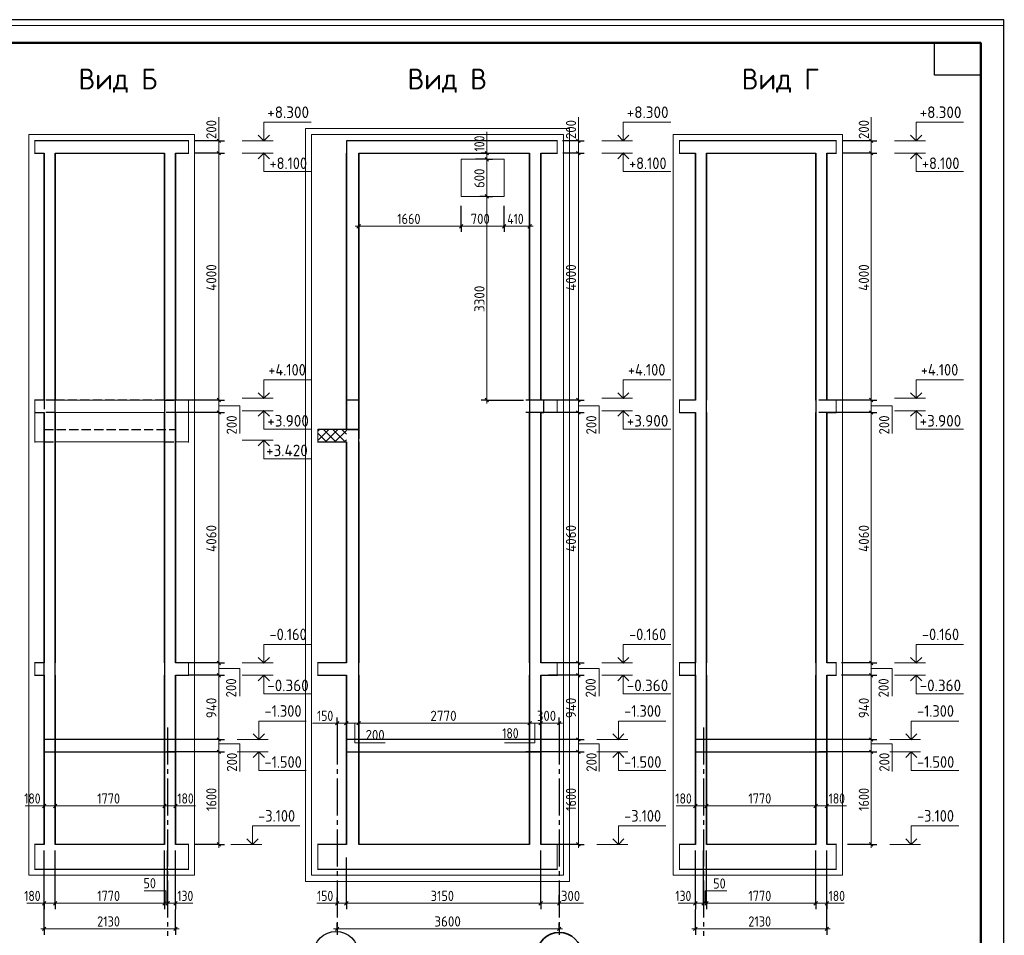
# Model space of a CAD drawing. Header units: millimetres. Extents: x -5 to 21005, y -5 to 14850.
# Tile 9 of 9: x 10365 to 21005, y 4960 to 14850. Entities that reach past the tile are written whole.
import ezdxf

# ---------------------------------------------------------------- set-up
doc = ezdxf.new("R2010")
doc.units = ezdxf.units.MM
doc.linetypes.add('______2', pattern=[135, 100, -35])
doc.linetypes.add('______5', pattern=[550, 400, -50, 50, -50])
for name, color, linetype, lineweight in [('Standard', 7, 'Continuous', 25), ('Заголовок чертежа', 7, 'Continuous', 25), ('Примечания', 7, 'Continuous', 13), ('Размерная линия_ общее', 7, 'Continuous', 13)]:
    doc.layers.add(name, color=color, linetype=linetype, lineweight=lineweight)
for name, color, linetype, lineweight, true_color in [('ЖБ Перекрытие верхний уровень', 7, 'Continuous', 25, 0xe0e0ff), ('ЖБ Плита Фундамента верхний уровень', 7, 'Continuous', 25, 0x783c14), ('ЖБ Стена верхний уровень', 7, 'Continuous', 25, 0x006e00)]:
    doc.layers.add(name, color=color, linetype=linetype, lineweight=lineweight, true_color=true_color)
doc.layers.add('Оси', color=7, linetype='______5', true_color=0x656565)
doc.layers.add('Размерная выноска', color=7, linetype='Continuous')
doc.styles.add('ISOCPEUR', font='txt')

msp = doc.modelspace()

# ---------------------------------------------------------------- linework, layer by layer
at = {"layer": 'Standard', "color": 7, "linetype": 'Continuous', "lineweight": 35, "transparency": 33554687}
for p, q in [((20750, 13800), (20750, 10250)), ((20750, 13600), (20750, 10050))]:
    msp.add_line(p, q, dxfattribs=at)
at = {"layer": 'Standard', "color": 7, "linetype": 'Continuous', "lineweight": 13, "transparency": 33554687}
for p, q in [((13103, 13542), (12770, 13542)), ((16988, 13542), (16655, 13542)), ((20154, 13542), (19820, 13542)), ((13103, 13409), (12770, 13409)), ((16988, 13409), (16655, 13409)), ((20154, 13409), (19820, 13409)), ((13103, 10761), (12770, 10761)), ((16988, 10761), (16655, 10761)), ((20154, 10761), (19820, 10761)), ((13103, 10627), (12770, 10627)), ((16988, 10627), (16655, 10627)), ((20154, 10627), (19820, 10627)), ((13103, 10307), (12770, 10307)), ((13103, 7902), (12770, 7902)), ((16988, 7902), (16655, 7902)), ((20154, 7902), (19820, 7902)), ((13103, 7769), (12770, 7769)), ((16988, 7769), (16655, 7769)), ((20154, 7769), (19820, 7769)), ((13050, 7075), (12716, 7075)), ((16935, 7075), (16602, 7075)), ((20100, 7075), (19767, 7075)), ((13050, 6942), (12716, 6942)), ((16935, 6942), (16602, 6942)), ((20100, 6942), (19767, 6942)), ((12980, 5942), (12647, 5942)), ((16935, 5942), (16602, 5942)), ((20100, 5942), (19767, 5942))]:
    msp.add_line(p, q, dxfattribs=at)
at = {"layer": 'Standard', "color": 7, "linetype": 'Continuous', "lineweight": 50, "transparency": 33554687}
msp.add_line((20750, 13550), (20750, 11600), dxfattribs=at)
at = {"layer": 'Standard', "color": 7, "linetype": 'Continuous', "lineweight": 25, "transparency": 33554687}
for points in [[(0, 0), (21000, 0), (21000, 14850), (0, 14850), (0, 0)], [(20750, 14600), (20750, 14250), (20250, 14250), (20250, 14600), (20750, 14600)]]:
    msp.add_lwpolyline(points, close=True, dxfattribs=at)
at = {"layer": 'Standard', "color": 7, "linetype": 'Continuous', "lineweight": 13, "transparency": 33554687}
for points in [[(21005, 14788), (4906, 14788), (4906, -5)], [(13003, 13542), (13003, 13742), (13515, 13742)], [(16888, 13542), (16888, 13742), (17400, 13742)], [(20054, 13542), (20054, 13742), (20565, 13742)], [(13003, 13409), (13003, 13209), (13515, 13209)], [(16888, 13409), (16888, 13209), (17400, 13209)], [(20054, 13409), (20054, 13209), (20565, 13209)], [(13003, 10761), (13003, 10961), (13515, 10961)], [(16888, 10761), (16888, 10961), (17400, 10961)], [(20054, 10761), (20054, 10961), (20565, 10961)], [(13003, 10627), (13003, 10427), (13515, 10427)], [(16888, 10627), (16888, 10427), (17400, 10427)], [(20054, 10627), (20054, 10427), (20565, 10427)], [(13003, 10307), (13003, 10107), (13515, 10107)], [(13003, 7902), (13003, 8102), (13515, 8102)], [(16888, 7902), (16888, 8102), (17400, 8102)], [(20054, 7902), (20054, 8102), (20565, 8102)], [(13003, 7769), (13003, 7569), (13515, 7569)], [(16888, 7769), (16888, 7569), (17400, 7569)], [(20054, 7769), (20054, 7569), (20565, 7569)], [(12950, 7075), (12950, 7275), (13461, 7275)], [(16835, 7075), (16835, 7275), (17347, 7275)], [(20000, 7075), (20000, 7275), (20512, 7275)], [(12950, 6942), (12950, 6742), (13461, 6742)], [(16835, 6942), (16835, 6742), (17347, 6742)], [(20000, 6942), (20000, 6742), (20512, 6742)], [(12880, 5942), (12880, 6142), (13392, 6142)], [(16835, 5942), (16835, 6142), (17347, 6142)], [(20000, 5942), (20000, 6142), (20512, 6142)]]:
    msp.add_lwpolyline(points, dxfattribs=at)
at = {"layer": 'Standard', "color": 7, "linetype": 'Continuous', "lineweight": 50, "transparency": 33554687}
msp.add_lwpolyline([(1000, 14600), (20750, 14600), (20750, 250), (1000, 250), (1000, 14600)], close=True, dxfattribs=at)
at = {"layer": 'Standard', "color": 254, "linetype": 'Continuous', "lineweight": 13, "true_color": 0xc4c4ff, "transparency": 33554687}
for points in [[(13453, 5542), (16307, 5542), (16307, 13675), (13453, 13675), (13453, 5542)], [(13519, 5609), (16240, 5609), (16240, 13609), (13519, 13609), (13519, 5609)]]:
    msp.add_lwpolyline(points, dxfattribs=at)
at = {"layer": 'Standard', "color": 254, "linetype": 'Continuous', "lineweight": 18, "true_color": 0xc4c4ff, "transparency": 33554687}
for points in [[(10462, 5609), (12255, 5609), (12255, 13609), (10462, 13609), (10462, 5609)], [(17428, 5609), (19255, 5609), (19255, 13609), (17428, 13609), (17428, 5609)]]:
    msp.add_lwpolyline(points, dxfattribs=at)
at = {"layer": 'Standard', "color": 7, "linetype": 'Continuous', "lineweight": 35, "transparency": 33554687}
for points in [[(12943, 13602), (13003, 13542), (13064, 13602)], [(16828, 13602), (16888, 13542), (16949, 13602)], [(19993, 13602), (20054, 13542), (20114, 13602)], [(12943, 13348), (13003, 13409), (13064, 13348)], [(16828, 13348), (16888, 13409), (16949, 13348)], [(19993, 13348), (20054, 13409), (20114, 13348)], [(12943, 10821), (13003, 10761), (13064, 10821)], [(16828, 10821), (16888, 10761), (16949, 10821)], [(19993, 10821), (20054, 10761), (20114, 10821)], [(12943, 10567), (13003, 10627), (13064, 10567)], [(16828, 10567), (16888, 10627), (16949, 10567)], [(19993, 10567), (20054, 10627), (20114, 10567)], [(12943, 10247), (13003, 10307), (13064, 10247)], [(12943, 7962), (13003, 7902), (13064, 7962)], [(16828, 7962), (16888, 7902), (16949, 7962)], [(19993, 7962), (20054, 7902), (20114, 7962)], [(12943, 7708), (13003, 7769), (13064, 7708)], [(16828, 7708), (16888, 7769), (16949, 7708)], [(19993, 7708), (20054, 7769), (20114, 7708)], [(12889, 7136), (12950, 7075), (13010, 7136)], [(16774, 7136), (16835, 7075), (16895, 7136)], [(19940, 7136), (20000, 7075), (20061, 7136)], [(12889, 6881), (12950, 6942), (13010, 6881)], [(16774, 6881), (16835, 6942), (16895, 6881)], [(19940, 6881), (20000, 6942), (20061, 6881)], [(12820, 6002), (12880, 5942), (12941, 6002)], [(16774, 6002), (16835, 5942), (16895, 6002)], [(19940, 6002), (20000, 5942), (20061, 6002)]]:
    msp.add_lwpolyline(points, dxfattribs=at)
at = {"layer": 'ЖБ Перекрытие верхний уровень', "color": 253, "linetype": 'Continuous', "lineweight": -3, "true_color": 0xa0a0a0, "transparency": 33554687}
for p, q in [((12188, 13542), (10528, 13542)), ((13895, 13542), (13895, 13409)), ((16174, 13542), (13895, 13542)), ((19188, 13542), (17495, 13542)), ((10528, 13409), (10629, 13409)), ((10749, 13409), (11929, 13409)), ((12049, 13409), (12188, 13409)), ((14028, 13409), (15875, 13409)), ((15995, 13409), (16174, 13409)), ((17495, 13409), (17667, 13409)), ((17787, 13409), (18967, 13409)), ((19087, 13409), (19188, 13409)), ((10629, 10742), (10528, 10742)), ((10749, 10609), (10749, 10742)), ((11929, 10742), (11929, 10609)), ((12049, 10609), (12049, 10742)), ((13895, 10742), (13895, 10609)), ((14028, 10742), (13895, 10742)), ((14028, 10609), (14028, 10742)), ((15875, 10742), (15875, 10609)), ((16028, 10742), (15995, 10742)), ((16028, 10609), (16028, 10742)), ((17667, 10742), (17495, 10742)), ((17787, 10609), (17787, 10742)), ((18967, 10742), (18967, 10609)), ((19188, 10742), (19087, 10742)), ((10528, 10609), (10629, 10609)), ((13895, 10609), (13895, 10422)), ((14028, 10289), (14028, 10609)), ((15995, 10609), (16028, 10609)), ((17495, 10609), (17667, 10609)), ((19087, 10609), (19188, 10609)), ((13895, 10422), (13586, 10422)), ((13586, 10289), (13895, 10289)), ((10629, 7902), (10528, 7902)), ((10749, 7769), (10749, 7902)), ((11929, 7902), (11929, 7769)), ((12188, 7902), (12049, 7902)), ((13895, 7902), (13586, 7902)), ((14028, 7769), (14028, 7902)), ((15875, 7902), (15875, 7769)), ((16174, 7902), (15995, 7902)), ((17667, 7902), (17495, 7902)), ((17787, 7769), (17787, 7902)), ((18967, 7902), (18967, 7769)), ((19188, 7902), (19087, 7902)), ((10528, 7769), (10629, 7769)), ((12049, 7769), (12188, 7769)), ((13586, 7769), (13895, 7769)), ((15995, 7769), (16174, 7769)), ((17495, 7769), (17667, 7769)), ((19087, 7769), (19188, 7769)), ((10629, 7075), (10629, 6942)), ((12049, 7075), (10629, 7075)), ((12049, 6942), (12049, 7075)), ((13895, 7075), (13895, 6942)), ((15995, 7075), (13895, 7075)), ((15995, 6942), (15995, 7075)), ((17667, 7075), (17667, 6942)), ((19087, 7075), (17667, 7075)), ((19087, 6942), (19087, 7075)), ((10629, 6942), (12049, 6942)), ((13895, 6942), (15995, 6942)), ((17667, 6942), (19087, 6942))]:
    msp.add_line(p, q, dxfattribs=at)
at = {"layer": 'ЖБ Перекрытие верхний уровень', "color": 253, "linetype": 'Continuous', "lineweight": 18, "true_color": 0xa0a0a0, "transparency": 33554687}
for p, q in [((11929, 10742), (10749, 10742)), ((12188, 10742), (12049, 10742)), ((16174, 10742), (16028, 10742)), ((11929, 10609), (10749, 10609)), ((12049, 10609), (12188, 10609)), ((16028, 10609), (16174, 10609)), ((10528, 10289), (10629, 10289)), ((10749, 10289), (11929, 10289)), ((12049, 10289), (12188, 10289))]:
    msp.add_line(p, q, dxfattribs=at)
at = {"layer": 'ЖБ Перекрытие верхний уровень', "color": 253, "linetype": '______2', "lineweight": -3, "true_color": 0xababab, "transparency": 33554687}
for p, q in [((10749, 10609), (10629, 10609)), ((12049, 10609), (11929, 10609)), ((10629, 10289), (10749, 10289)), ((11929, 10289), (12049, 10289))]:
    msp.add_line(p, q, dxfattribs=at)
at = {"layer": 'ЖБ Перекрытие верхний уровень', "color": 254, "linetype": 'Continuous', "lineweight": 18, "transparency": 33554687}
for p, q in [((13586, 10404), (13604, 10422)), ((13586, 10304), (13704, 10422)), ((13586, 10383), (13681, 10289)), ((13647, 10422), (13781, 10289)), ((13671, 10289), (13804, 10422)), ((13747, 10422), (13881, 10289)), ((13771, 10289), (13895, 10413)), ((13847, 10422), (13895, 10374)), ((13871, 10289), (13895, 10313))]:
    msp.add_line(p, q, dxfattribs=at)
at = {"layer": 'ЖБ Плита Фундамента верхний уровень', "color": 253, "linetype": 'Continuous', "lineweight": -3, "true_color": 0xa0a0a0, "transparency": 33554687}
for p, q in [((10629, 5942), (10528, 5942)), ((11929, 5942), (10749, 5942)), ((12188, 5942), (12049, 5942)), ((13895, 5942), (13586, 5942)), ((15875, 5942), (14028, 5942)), ((16174, 5942), (15995, 5942)), ((17667, 5942), (17495, 5942)), ((18967, 5942), (17787, 5942)), ((19188, 5942), (19087, 5942)), ((10528, 5675), (12188, 5675)), ((13586, 5675), (16174, 5675)), ((17495, 5675), (19188, 5675))]:
    msp.add_line(p, q, dxfattribs=at)
at = {"layer": 'ЖБ Стена верхний уровень', "color": 7, "linetype": 'Continuous', "lineweight": 35, "transparency": 33554687}
for p, q in [((10629, 13409), (10629, 10742)), ((10749, 10742), (10749, 13409)), ((11929, 13409), (11929, 10742)), ((12049, 10742), (12049, 13409)), ((13895, 13409), (13895, 10422)), ((14028, 10422), (14028, 13409)), ((15875, 13409), (15875, 10742)), ((15995, 10742), (15995, 13409)), ((17667, 13409), (17667, 10742)), ((17787, 10742), (17787, 13409)), ((18967, 13409), (18967, 10742)), ((19087, 10742), (19087, 13409)), ((13895, 10742), (13895, 10422)), ((14028, 10422), (14028, 10742)), ((10629, 10609), (10629, 7902)), ((10749, 7902), (10749, 10609)), ((11929, 10609), (11929, 7902)), ((12049, 7902), (12049, 10609)), ((15875, 10609), (15875, 7902)), ((15995, 7902), (15995, 10609)), ((17667, 10609), (17667, 7902)), ((17787, 7902), (17787, 10609)), ((18967, 10609), (18967, 7902)), ((19087, 7902), (19087, 10609)), ((13895, 10422), (14028, 10422)), ((13895, 10422), (14028, 10422)), ((13895, 10289), (13895, 7902)), ((14028, 7902), (14028, 10289)), ((10629, 7769), (10629, 5942)), ((10749, 5942), (10749, 7769)), ((11929, 7769), (11929, 5942)), ((12049, 5942), (12049, 7769)), ((13895, 7769), (13895, 5942)), ((14028, 5942), (14028, 7769)), ((15875, 7769), (15875, 5942)), ((15995, 5942), (15995, 7769)), ((17667, 7769), (17667, 5942)), ((17787, 5942), (17787, 7769)), ((18967, 7769), (18967, 5942)), ((19087, 5942), (19087, 7769))]:
    msp.add_line(p, q, dxfattribs=at)
at = {"layer": 'ЖБ Стена верхний уровень', "color": 7, "linetype": 'Continuous', "lineweight": 18, "transparency": 33554687}
for p, q in [((15135, 12942), (15135, 13342)), ((15135, 13342), (15601, 13342)), ((15601, 13342), (15601, 12942)), ((15601, 12942), (15135, 12942))]:
    msp.add_line(p, q, dxfattribs=at)
at = {"layer": 'ЖБ Стена верхний уровень', "color": 253, "linetype": '______2', "lineweight": -3, "true_color": 0xababab, "transparency": 33554687}
for p, q in [((10629, 10742), (10629, 10609)), ((10749, 10742), (10629, 10742)), ((10749, 10742), (10629, 10742)), ((10629, 10742), (10629, 10609)), ((11929, 10742), (10749, 10742)), ((12049, 10742), (11929, 10742)), ((11929, 10742), (12049, 10742)), ((14028, 10742), (13895, 10742)), ((10629, 10422), (12049, 10422)), ((10629, 10422), (12049, 10422)), ((14028, 10422), (14028, 10289))]:
    msp.add_line(p, q, dxfattribs=at)
at = {"layer": 'Оси', "color": 8, "linetype": '______5', "lineweight": -3, "transparency": 33554687}
for p, q in [((11963, 7204), (11963, 4954)), ((13795, 7204), (13795, 5030)), ((16195, 7204), (16195, 5030)), ((17753, 7204), (17753, 4954))]:
    msp.add_line(p, q, dxfattribs=at)
at = {"layer": 'Оси', "color": 7, "linetype": 'Continuous', "lineweight": 25, "transparency": 33554687}
msp.add_circle((13783, 4763), 240, dxfattribs=at)
at = {"layer": 'Оси', "color": 7, "linetype": 'Continuous', "lineweight": 35, "transparency": 33554687}
msp.add_circle((16196, 4752), 240, dxfattribs=at)
at = {"layer": 'Примечания', "color": 7, "linetype": 'Continuous', "lineweight": 13, "transparency": 33554687}
for p, q in [((12516, 13559), (12516, 13796)), ((16402, 13559), (16402, 13796)), ((19567, 13559), (19567, 13796)), ((15413, 13409), (15413, 13639)), ((16402, 13455), (16402, 13693)), ((19567, 13455), (19567, 13693)), ((13761, 7251), (13528, 7251)), ((10629, 6358), (10423, 6358)), ((12036, 6358), (12263, 6358)), ((17667, 6358), (17460, 6358)), ((19073, 6358), (19300, 6358)), ((10629, 5306), (10443, 5306)), ((12036, 5306), (12236, 5306)), ((13795, 5306), (13575, 5306)), ((16195, 5306), (16456, 5306)), ((17680, 5306), (17480, 5306)), ((19087, 5306), (19273, 5306))]:
    msp.add_line(p, q, dxfattribs=at)
for points in [[(12516, 10679), (12743, 10679), (12743, 10379)], [(16402, 10679), (16628, 10679), (16628, 10379)], [(19567, 10679), (19794, 10679), (19794, 10379)], [(12516, 7842), (12743, 7842), (12743, 7542)], [(16402, 7842), (16628, 7842), (16628, 7542)], [(19567, 7842), (19794, 7842), (19794, 7542)], [(13988, 7251), (13988, 7038), (14315, 7038)], [(15931, 7251), (15931, 7038), (15604, 7038)], [(12516, 7029), (12743, 7029), (12743, 6729)], [(16402, 7029), (16628, 7029), (16628, 6729)], [(19567, 7029), (19794, 7029), (19794, 6729)], [(11943, 5306), (11943, 5439), (11709, 5439)], [(17773, 5306), (17773, 5439), (18007, 5439)]]:
    msp.add_lwpolyline(points, dxfattribs=at)
at = {"layer": 'Размерная выноска', "color": 7, "linetype": 'Continuous', "lineweight": 13, "transparency": 33554687}
for p, q in [((10528, 13402), (10528, 13549)), ((12188, 13549), (12188, 13402)), ((16174, 13549), (16174, 13402)), ((17495, 13402), (17495, 13549)), ((19188, 13549), (19188, 13402)), ((10528, 10602), (10528, 10749)), ((12188, 10749), (12188, 10602)), ((16174, 10749), (16174, 10602)), ((17495, 10602), (17495, 10749)), ((19188, 10749), (19188, 10602)), ((10528, 10282), (10528, 10615)), ((12188, 10615), (12188, 10282)), ((13586, 10282), (13586, 10429)), ((10528, 7762), (10528, 7909)), ((12188, 7909), (12188, 7762)), ((13586, 7762), (13586, 7909)), ((16174, 7909), (16174, 7762)), ((17495, 7762), (17495, 7909)), ((19188, 7909), (19188, 7762)), ((10528, 5669), (10528, 5949)), ((12188, 5949), (12188, 5669)), ((13586, 5669), (13586, 5949)), ((16174, 5949), (16174, 5669)), ((17495, 5669), (17495, 5949)), ((19188, 5949), (19188, 5669))]:
    msp.add_line(p, q, dxfattribs=at)
at = {"layer": 'Размерная линия_ общее', "color": 253, "linetype": 'Continuous', "lineweight": -3, "true_color": 0xa0a0a0, "transparency": 33554687}
for p, q in [((12516, 13542), (12454, 13542)), ((12516, 13542), (12579, 13542)), ((16402, 13542), (16339, 13542)), ((16402, 13542), (16464, 13542)), ((19567, 13542), (19504, 13542)), ((19567, 13542), (19629, 13542)), ((12516, 13409), (12454, 13409)), ((12516, 13409), (12579, 13409)), ((15413, 13409), (15351, 13409)), ((15413, 13409), (15476, 13409)), ((15413, 13409), (15808, 13409)), ((16402, 13409), (16339, 13409)), ((16402, 13409), (16464, 13409)), ((19567, 13409), (19504, 13409)), ((19567, 13409), (19629, 13409)), ((15413, 13342), (15351, 13342)), ((15413, 13342), (15476, 13342)), ((15413, 12942), (15351, 12942)), ((15413, 12942), (15476, 12942)), ((14028, 12619), (14028, 12682)), ((15135, 12619), (15135, 12682)), ((15601, 12619), (15601, 12682)), ((15875, 12619), (15875, 12746)), ((15875, 12619), (15875, 12682)), ((14028, 12619), (14028, 12557)), ((14028, 12619), (14028, 12619)), ((15135, 12619), (15135, 12557)), ((15601, 12619), (15601, 12557)), ((15875, 12619), (15875, 12557)), ((12516, 10742), (12454, 10742)), ((12516, 10742), (12579, 10742)), ((15413, 10742), (15351, 10742)), ((15413, 10742), (15476, 10742)), ((15413, 10742), (15808, 10742)), ((16402, 10742), (16339, 10742)), ((16402, 10742), (16464, 10742)), ((19567, 10742), (19504, 10742)), ((19567, 10742), (19629, 10742)), ((12516, 10609), (12454, 10609)), ((12516, 10609), (12579, 10609)), ((16402, 10609), (16339, 10609)), ((16402, 10609), (16464, 10609)), ((19567, 10609), (19504, 10609)), ((19567, 10609), (19629, 10609)), ((12516, 7902), (12454, 7902)), ((12516, 7902), (12579, 7902)), ((16402, 7902), (16339, 7902)), ((16402, 7902), (16464, 7902)), ((19567, 7902), (19504, 7902)), ((19567, 7902), (19629, 7902)), ((12516, 7769), (12454, 7769)), ((12516, 7769), (12579, 7769)), ((16402, 7769), (16339, 7769)), ((16402, 7769), (16464, 7769)), ((19567, 7769), (19504, 7769)), ((19567, 7769), (19629, 7769)), ((13795, 7251), (13795, 7314)), ((13795, 7251), (13795, 7189)), ((13895, 7251), (13895, 7314)), ((13895, 7251), (13895, 7189)), ((14028, 7251), (14028, 7314)), ((14028, 7251), (14028, 7189)), ((15875, 7251), (15875, 7314)), ((15875, 7251), (15875, 7189)), ((15995, 7251), (15995, 7314)), ((15995, 7251), (15995, 7189)), ((16195, 7251), (16195, 7314)), ((16195, 7251), (16195, 7189)), ((12516, 7075), (12454, 7075)), ((12516, 7075), (12579, 7075)), ((16402, 7075), (16339, 7075)), ((16402, 7075), (16464, 7075)), ((19567, 7075), (19504, 7075)), ((19567, 7075), (19629, 7075)), ((12516, 6942), (12454, 6942)), ((12516, 6942), (12579, 6942)), ((16402, 6942), (16339, 6942)), ((16402, 6942), (16464, 6942)), ((19567, 6942), (19504, 6942)), ((19567, 6942), (19629, 6942)), ((10629, 6358), (10629, 6420)), ((10749, 6358), (10749, 6420)), ((11929, 6358), (11929, 6420)), ((12049, 6358), (12049, 6420)), ((17667, 6358), (17667, 6420)), ((17787, 6358), (17787, 6420)), ((18967, 6358), (18967, 6420)), ((19087, 6358), (19087, 6420)), ((10629, 6358), (10629, 6295)), ((10749, 6358), (10749, 6295)), ((11929, 6358), (11929, 6295)), ((11929, 6358), (11929, 6009)), ((12049, 6358), (12049, 6295)), ((12049, 6358), (12049, 6009)), ((17667, 6358), (17667, 6295)), ((17787, 6358), (17787, 6295)), ((18967, 6358), (18967, 6295)), ((18967, 6358), (18967, 6009)), ((19087, 6358), (19087, 6295)), ((19087, 6358), (19087, 6009)), ((10629, 5030), (10629, 5875)), ((12516, 5942), (12259, 5942)), ((12516, 5942), (12454, 5942)), ((12516, 5942), (12579, 5942)), ((16402, 5942), (16145, 5942)), ((16402, 5942), (16339, 5942)), ((16402, 5942), (16464, 5942)), ((19087, 5030), (19087, 5875)), ((19567, 5942), (19310, 5942)), ((19567, 5942), (19504, 5942)), ((19567, 5942), (19629, 5942)), ((10629, 5306), (10629, 5368)), ((10749, 5306), (10749, 5368)), ((11929, 5306), (11929, 5368)), ((11963, 5306), (11963, 5368)), ((12049, 5306), (12049, 5368)), ((13795, 5306), (13795, 5368)), ((13895, 5306), (13895, 5368)), ((15995, 5306), (15995, 5368)), ((16195, 5306), (16195, 5368)), ((17667, 5306), (17667, 5368)), ((17753, 5306), (17753, 5368)), ((17787, 5306), (17787, 5368)), ((18967, 5306), (18967, 5368)), ((19087, 5306), (19087, 5368)), ((10629, 5306), (10629, 5243)), ((10749, 5306), (10749, 5243)), ((11929, 5306), (11929, 5243)), ((11963, 5306), (11963, 5243)), ((12049, 5306), (12049, 5243)), ((12049, 5030), (12049, 5239)), ((13795, 5306), (13795, 5243)), ((13795, 5306), (13795, 5306)), ((13895, 5306), (13895, 5243)), ((15995, 5306), (15995, 5243)), ((16195, 5306), (16195, 5243)), ((17667, 5306), (17667, 5243)), ((17667, 5030), (17667, 5239)), ((17753, 5306), (17753, 5243)), ((17787, 5306), (17787, 5243)), ((18967, 5306), (18967, 5243)), ((19087, 5306), (19087, 5243)), ((10629, 5030), (10629, 5092)), ((10629, 5030), (10629, 4967)), ((12049, 5030), (12049, 5092)), ((12049, 5030), (12049, 4967)), ((13795, 5030), (13795, 5092)), ((13795, 5030), (13795, 4967)), ((16195, 5030), (16195, 5092)), ((16195, 5030), (16195, 4967)), ((17667, 5030), (17667, 5092)), ((17667, 5030), (17667, 4967)), ((19087, 5030), (19087, 5092)), ((19087, 5030), (19087, 4967))]:
    msp.add_line(p, q, dxfattribs=at)
at = {"layer": 'Размерная линия_ общее', "color": 7, "linetype": 'Continuous', "lineweight": 25, "transparency": 33554687}
for p, q in [((12535, 13523), (12498, 13561)), ((16420, 13523), (16383, 13561)), ((19586, 13523), (19548, 13561)), ((12535, 13390), (12498, 13427)), ((15432, 13390), (15394, 13427)), ((16420, 13390), (16383, 13427)), ((19586, 13390), (19548, 13427)), ((15432, 13323), (15394, 13361)), ((15432, 12923), (15394, 12961)), ((14009, 12600), (14047, 12638)), ((15116, 12600), (15154, 12638)), ((15583, 12600), (15620, 12638)), ((15856, 12600), (15894, 12638)), ((12535, 10723), (12498, 10761)), ((15432, 10723), (15394, 10761)), ((16420, 10723), (16383, 10761)), ((19586, 10723), (19548, 10761)), ((12535, 10590), (12498, 10627)), ((16420, 10590), (16383, 10627)), ((19586, 10590), (19548, 10627)), ((12535, 7883), (12498, 7921)), ((16420, 7883), (16383, 7921)), ((19586, 7883), (19548, 7921)), ((12535, 7750), (12498, 7787)), ((16420, 7750), (16383, 7787)), ((19586, 7750), (19548, 7787)), ((13814, 7270), (13776, 7232)), ((13914, 7270), (13876, 7232)), ((14047, 7270), (14009, 7232)), ((15894, 7270), (15856, 7232)), ((16014, 7270), (15976, 7232)), ((16214, 7270), (16176, 7232)), ((12535, 7056), (12498, 7094)), ((16420, 7056), (16383, 7094)), ((19586, 7056), (19548, 7094)), ((12535, 6923), (12498, 6961)), ((16420, 6923), (16383, 6961)), ((19586, 6923), (19548, 6961)), ((10611, 6339), (10648, 6376)), ((10731, 6339), (10768, 6376)), ((11911, 6339), (11948, 6376)), ((12031, 6339), (12068, 6376)), ((17648, 6339), (17686, 6376)), ((17768, 6339), (17806, 6376)), ((18948, 6339), (18986, 6376)), ((19068, 6339), (19106, 6376)), ((12535, 5923), (12498, 5961)), ((16420, 5923), (16383, 5961)), ((19586, 5923), (19548, 5961)), ((10611, 5287), (10648, 5324)), ((10731, 5287), (10768, 5324)), ((11911, 5287), (11948, 5324)), ((11944, 5287), (11982, 5324)), ((12031, 5287), (12068, 5324)), ((13814, 5324), (13776, 5287)), ((13914, 5324), (13876, 5287)), ((16014, 5324), (15976, 5287)), ((16214, 5324), (16176, 5287)), ((17686, 5324), (17648, 5287)), ((17772, 5324), (17735, 5287)), ((17806, 5324), (17768, 5287)), ((18986, 5324), (18948, 5287)), ((19106, 5324), (19068, 5287)), ((10611, 5011), (10648, 5048)), ((12031, 5011), (12068, 5048)), ((13814, 5048), (13776, 5011)), ((16214, 5048), (16176, 5011)), ((17686, 5048), (17648, 5011)), ((19106, 5048), (19068, 5011))]:
    msp.add_line(p, q, dxfattribs=at)
at = {"layer": 'Размерная линия_ общее', "color": 7, "linetype": 'Continuous', "lineweight": 13, "transparency": 33554687}
for p, q in [((12516, 13542), (12516, 13579)), ((12516, 13409), (12516, 13542)), ((16402, 13542), (16402, 13579)), ((16402, 13409), (16402, 13542)), ((19567, 13542), (19567, 13579)), ((19567, 13409), (19567, 13542)), ((12516, 10742), (12516, 13409)), ((15413, 13409), (15413, 13446)), ((15413, 13342), (15413, 13409)), ((16402, 10742), (16402, 13409)), ((19567, 10742), (19567, 13409)), ((15413, 12942), (15413, 13342)), ((14028, 12619), (13991, 12619)), ((14028, 12619), (15135, 12619)), ((15135, 12619), (15601, 12619)), ((15601, 12619), (15875, 12619)), ((15875, 12619), (15912, 12619)), ((12516, 10609), (12516, 10742)), ((15413, 10742), (15413, 10704)), ((16402, 10609), (16402, 10742)), ((19567, 10609), (19567, 10742)), ((12516, 7902), (12516, 10609)), ((16402, 7902), (16402, 10609)), ((19567, 7902), (19567, 10609)), ((12516, 7769), (12516, 7902)), ((16402, 7769), (16402, 7902)), ((19567, 7769), (19567, 7902)), ((12516, 7075), (12516, 7769)), ((16402, 7075), (16402, 7769)), ((19567, 7075), (19567, 7769)), ((13795, 7251), (13757, 7251)), ((13895, 7251), (13795, 7251)), ((14028, 7251), (13895, 7251)), ((15995, 7251), (15875, 7251)), ((16195, 7251), (15995, 7251)), ((16195, 7251), (16232, 7251)), ((12516, 6942), (12516, 7075)), ((16402, 6942), (16402, 7075)), ((19567, 6942), (19567, 7075)), ((10629, 6358), (10592, 6358)), ((10629, 6358), (10749, 6358)), ((10749, 6358), (11929, 6358)), ((11929, 6358), (12049, 6358)), ((12049, 6358), (12087, 6358)), ((17667, 6358), (17629, 6358)), ((17667, 6358), (17787, 6358)), ((17787, 6358), (18967, 6358)), ((18967, 6358), (19087, 6358)), ((19087, 6358), (19124, 6358)), ((12516, 5942), (12516, 5904)), ((16402, 5942), (16402, 5904)), ((19567, 5942), (19567, 5904)), ((10629, 5306), (10592, 5306)), ((10629, 5306), (10749, 5306)), ((10749, 5306), (11929, 5306)), ((11929, 5306), (11963, 5306)), ((11963, 5306), (12049, 5306)), ((12049, 5306), (12087, 5306)), ((13795, 5306), (13757, 5306)), ((13895, 5306), (13795, 5306)), ((15995, 5306), (13895, 5306)), ((16195, 5306), (15995, 5306)), ((16195, 5306), (16232, 5306)), ((17667, 5306), (17629, 5306)), ((17753, 5306), (17667, 5306)), ((17787, 5306), (17753, 5306)), ((18967, 5306), (17787, 5306)), ((19087, 5306), (18967, 5306)), ((19087, 5306), (19124, 5306)), ((10629, 5030), (10592, 5030)), ((10629, 5030), (12049, 5030)), ((12049, 5030), (12087, 5030)), ((13795, 5030), (13757, 5030)), ((16195, 5030), (13795, 5030)), ((16195, 5030), (16232, 5030)), ((17667, 5030), (17629, 5030)), ((19087, 5030), (17667, 5030)), ((19087, 5030), (19124, 5030))]:
    msp.add_line(p, q, dxfattribs=at)
at = {"layer": 'Размерная линия_ общее', "color": 253, "linetype": 'Continuous', "lineweight": -3, "true_color": 0xa0a0a0, "transparency": 33554687}
for points in [[(12516, 13542), (12508, 13542), (12508, 13542), (12251, 13542)], [(16402, 13542), (16393, 13542), (16393, 13542), (16229, 13542)], [(19567, 13542), (19558, 13542), (19558, 13542), (19256, 13542)], [(12516, 13409), (12508, 13409), (12508, 13409), (12256, 13409)], [(16402, 13409), (16393, 13409), (16393, 13409), (16234, 13409)], [(19567, 13409), (19558, 13409), (19558, 13409), (19260, 13409)], [(15413, 13342), (15405, 13342), (15405, 13342), (15291, 13342)], [(15413, 12942), (15405, 12942), (15405, 12942), (15405, 12942), (15405, 12942), (15339, 12942)], [(15135, 12619), (15135, 12628), (15135, 12628), (15135, 12628), (15135, 12628), (15135, 12840)], [(15601, 12619), (15601, 12628), (15601, 12628), (15601, 12840)], [(12516, 10742), (12508, 10742), (12508, 10742), (12508, 10742), (12508, 10742), (11950, 10742)], [(16402, 10742), (16393, 10742), (16393, 10742), (16393, 10742), (16393, 10742), (15836, 10742)], [(19567, 10742), (19558, 10742), (19558, 10742), (19558, 10742), (19558, 10742), (19001, 10742)], [(12516, 10609), (12508, 10609), (12508, 10609), (12508, 10609), (12508, 10609), (11950, 10609)], [(16402, 10609), (16393, 10609), (16393, 10609), (16393, 10609), (16393, 10609), (15836, 10609)], [(19567, 10609), (19558, 10609), (19558, 10609), (19558, 10609), (19558, 10609), (19001, 10609)], [(10629, 6358), (10629, 6366), (10629, 6366), (10629, 6366), (10629, 6366), (10629, 6551), (10629, 6551), (10629, 9283)], [(10749, 6358), (10749, 6366), (10749, 6366), (10749, 6366), (10749, 6366), (10749, 6647), (10749, 6647), (10749, 9283)], [(17667, 6358), (17667, 6366), (17667, 6366), (17667, 6366), (17667, 6366), (17667, 6916), (17667, 6916), (17667, 9283)], [(17787, 6358), (17787, 6366), (17787, 6366), (17787, 6366), (17787, 6366), (17787, 7199), (17787, 7199), (17787, 9283)], [(12516, 7902), (12508, 7902), (12508, 7902), (12508, 7902), (12508, 7902), (12508, 7902), (12508, 7902), (12194, 7902)], [(16402, 7902), (16393, 7902), (16393, 7902), (16393, 7902), (16393, 7902), (16393, 7902), (16393, 7902), (16080, 7902)], [(19567, 7902), (19558, 7902), (19558, 7902), (19558, 7902), (19558, 7902), (19558, 7902), (19558, 7902), (19245, 7902)], [(12516, 7769), (12508, 7769), (12508, 7769), (12508, 7769), (12508, 7769), (12508, 7769), (12508, 7769), (12194, 7769)], [(16402, 7769), (16393, 7769), (16393, 7769), (16393, 7769), (16393, 7769), (16393, 7769), (16393, 7769), (16080, 7769)], [(19567, 7769), (19558, 7769), (19558, 7769), (19558, 7769), (19558, 7769), (19558, 7769), (19558, 7769), (19245, 7769)], [(12516, 7075), (12508, 7075), (12508, 7075), (12508, 7075), (12508, 7075), (12508, 7075), (12508, 7075), (12508, 7075), (12508, 7075), (11950, 7075)], [(16402, 7075), (16393, 7075), (16393, 7075), (16393, 7075), (16393, 7075), (16393, 7075), (16393, 7075), (16393, 7075), (16393, 7075), (15836, 7075)], [(19567, 7075), (19558, 7075), (19558, 7075), (19558, 7075), (19558, 7075), (19558, 7075), (19558, 7075), (19558, 7075), (19558, 7075), (19001, 7075)], [(12516, 6942), (12508, 6942), (12508, 6942), (12508, 6942), (12508, 6942), (12508, 6942), (12508, 6942), (12508, 6942), (12508, 6942), (11950, 6942)], [(16402, 6942), (16393, 6942), (16393, 6942), (16393, 6942), (16393, 6942), (16393, 6942), (16393, 6942), (16393, 6942), (16393, 6942), (15836, 6942)], [(19567, 6942), (19558, 6942), (19558, 6942), (19558, 6942), (19558, 6942), (19558, 6942), (19558, 6942), (19558, 6942), (19558, 6942), (19001, 6942)], [(10629, 5306), (10629, 5314), (10629, 5314), (10629, 5314), (10629, 5314), (10629, 5339), (10629, 5339), (10629, 5522), (10629, 5522), (10629, 5875)], [(10749, 5306), (10749, 5314), (10749, 5314), (10749, 5314), (10749, 5314), (10749, 5352), (10749, 5352), (10749, 5630), (10749, 5630), (10749, 5875)], [(11929, 5306), (11929, 5314), (11929, 5314), (11929, 5875)], [(11963, 5306), (11963, 5314), (11963, 5314), (11963, 5875)], [(12049, 5306), (12049, 5314), (12049, 5314), (12049, 5875)], [(15995, 5306), (15995, 5314), (15995, 5314), (15995, 5314), (15995, 5314), (15995, 5875)], [(17667, 5306), (17667, 5314), (17667, 5314), (17667, 5875)], [(17753, 5306), (17753, 5314), (17753, 5314), (17753, 5875)], [(17787, 5306), (17787, 5314), (17787, 5314), (17787, 5875)], [(18967, 5306), (18967, 5314), (18967, 5314), (18967, 5314), (18967, 5314), (18967, 5327), (18967, 5327), (18967, 5875)], [(19087, 5306), (19087, 5314), (19087, 5314), (19087, 5314), (19087, 5314), (19087, 5314), (19087, 5314), (19087, 5875)], [(13895, 5306), (13895, 5314), (13895, 5314), (13895, 5800)], [(16195, 5306), (16195, 5314), (16195, 5314), (16195, 5314), (16195, 5314), (16195, 5393)]]:
    msp.add_lwpolyline(points, dxfattribs=at)
at = {"layer": 'Размерная линия_ общее', "color": 7, "linetype": 'Continuous', "lineweight": 13, "transparency": 33554687}
for points in [[(15413, 10742), (15413, 11649), (15413, 11649), (15413, 12942)], [(15875, 7251), (15860, 7251), (15860, 7251), (15724, 7251), (15724, 7251), (14028, 7251)], [(12516, 5942), (12516, 6269), (12516, 6269), (12516, 6286), (12516, 6286), (12516, 6361), (12516, 6361), (12516, 6610), (12516, 6610), (12516, 6942)], [(16402, 5942), (16402, 6285), (16402, 6285), (16402, 6286), (16402, 6286), (16402, 6361), (16402, 6361), (16402, 6610), (16402, 6610), (16402, 6942)], [(19567, 5942), (19567, 6286), (19567, 6286), (19567, 6361), (19567, 6361), (19567, 6364), (19567, 6364), (19567, 6610), (19567, 6610), (19567, 6942)]]:
    msp.add_lwpolyline(points, dxfattribs=at)

# ---------------------------------------------------------------- texts
at = {"layer": 'Standard', "color": 7, "linetype": 'Continuous', "lineweight": 25, "transparency": 33554687, "char_height": 125, "attachment_point": 7, "style": 'ISOCPEUR'}
for s, insert, width in [('\\W0.95;+8.300', (13040, 13788), 533.94), ('\\W0.95;+8.300', (16925, 13788), 533.93), ('\\W0.95;+8.300', (20090, 13788), 533.93), ('\\W0.90;+8.100', (13065, 13237), 505.89), ('\\W0.90;+8.100', (16950, 13237), 505.88), ('\\W0.90;+8.100', (20115, 13237), 505.88), ('\\W0.90;+4.100', (13052, 11006), 518.56), ('\\W0.90;+4.100', (16938, 11006), 518.57), ('\\W0.90;+4.100', (20103, 11006), 518.57), ('\\W0.95;+3.900', (13040, 10455), 533.94), ('\\W0.95;+3.900', (16925, 10455), 533.93), ('\\W0.95;+3.900', (20090, 10455), 533.93), ('\\W0.95;+3.420', (13027, 10135), 546.53), ('\\W0.90;-0.160', (13065, 8148), 505.89), ('\\W0.90;-0.160', (16950, 8148), 505.88), ('\\W0.90;-0.160', (20115, 8148), 505.88), ('\\W0.95;-0.360', (13040, 7597), 533.94), ('\\W0.95;-0.360', (16925, 7597), 533.93), ('\\W0.95;-0.360', (20090, 7597), 533.93), ('\\W0.90;-1.300', (13011, 7321), 505.89), ('\\W0.90;-1.300', (16897, 7321), 505.88), ('\\W0.90;-1.300', (20062, 7321), 505.89), ('\\W0.90;-1.500', (13011, 6770), 505.89), ('\\W0.90;-1.500', (16897, 6770), 505.88), ('\\W0.90;-1.500', (20062, 6770), 505.89), ('\\W0.90;-3.100', (12942, 6188), 505.88), ('\\W0.90;-3.100', (16897, 6188), 505.88), ('\\W0.90;-3.100', (20062, 6188), 505.89)]:
    msp.add_mtext(s, dxfattribs=dict(at, insert=insert, width=width))
at = {"layer": 'Заголовок чертежа', "color": 7, "linetype": 'Continuous', "lineweight": 50, "transparency": 33554687, "char_height": 225, "attachment_point": 7, "style": 'ISOCPEUR'}
for s, insert, width in [('\\W0.95;Вид Б', (11001, 14061), 916.15), ('\\W0.95;Вид В', (14557, 14061), 916.15), ('\\W0.95;Вид Г', (18168, 14061), 893.44)]:
    msp.add_mtext(s, dxfattribs=dict(at, insert=insert, width=width))
at = {"layer": 'Размерная линия_ общее', "color": 7, "linetype": 'Continuous', "lineweight": 25, "transparency": 33554687, "char_height": 110, "attachment_point": 7, "rotation": 90, "style": 'ISOCPEUR'}
for s, insert, width in [('\\W0.91;200', (12491, 13561), 280.99), ('\\W0.91;200', (16377, 13561), 280.99), ('\\W0.91;200', (19542, 13561), 280.99), ('\\W0.83;100', (15388, 13427), 254.29), ('\\W0.91;600', (15388, 13032), 281), ('\\W0.93;4000', (12491, 11921), 370.19), ('\\W0.93;4000', (16377, 11921), 370.19), ('\\W0.93;4000', (19542, 11921), 370.19), ('\\W0.93;3300', (15388, 11693), 359.05), ('\\W0.91;200', (12711, 10370), 281), ('\\W0.91;200', (16597, 10370), 281), ('\\W0.91;200', (19762, 10370), 281), ('\\W0.93;4060', (12491, 9101), 370.19), ('\\W0.93;4060', (16377, 9101), 370.19), ('\\W0.93;4060', (19542, 9101), 370.19), ('\\W0.91;200', (12705, 7530), 281), ('\\W0.91;200', (16590, 7530), 281), ('\\W0.91;200', (19755, 7530), 281), ('\\W0.92;940', (12491, 7306), 292.22), ('\\W0.92;940', (16377, 7306), 292.22), ('\\W0.92;940', (19542, 7306), 292.22), ('\\W0.91;200', (12714, 6727), 280.99), ('\\W0.91;200', (16599, 6727), 280.99), ('\\W0.91;200', (19764, 6727), 280.99), ('\\W0.87;1600', (12491, 6304), 333.45), ('\\W0.87;1600', (16377, 6304), 333.45), ('\\W0.87;1600', (19542, 6304), 333.45)]:
    msp.add_mtext(s, dxfattribs=dict(at, insert=insert, width=width))
at = {"layer": 'Размерная линия_ общее', "color": 7, "linetype": 'Continuous', "lineweight": 25, "transparency": 33554687, "char_height": 110, "attachment_point": 7, "style": 'ISOCPEUR'}
for s, insert, width in [('\\W0.87;1660', (14444, 12644), 333.45), ('\\W0.91;700', (15238, 12644), 281), ('\\W0.83;410', (15634, 12644), 265.71), ('\\W0.83;150', (13578, 7276), 254.29), ('\\W0.93;2770', (14803, 7276), 359.05), ('\\W0.91;300', (15954, 7276), 280.99), ('\\W0.91;200', (14103, 7069), 280.99), ('\\W0.83;180', (15579, 7088), 254.29), ('\\W0.83;180', (10413, 6383), 254.29), ('\\W0.87;1770', (11202, 6383), 333.46), ('\\W0.83;180', (12068, 6383), 254.28), ('\\W0.83;180', (17450, 6383), 254.29), ('\\W0.87;1770', (18239, 6383), 333.45), ('\\W0.83;180', (19106, 6383), 254.29), ('\\W0.87;50', (11702, 5468), 201.97), ('\\W0.87;50', (17859, 5465), 201.97), ('\\W0.83;180', (10413, 5331), 254.29), ('\\W0.87;1770', (11202, 5331), 333.46), ('\\W0.83;130', (12068, 5331), 254.28), ('\\W0.83;150', (13578, 5331), 254.29), ('\\W0.87;3150', (14807, 5331), 333.45), ('\\W0.91;300', (16214, 5331), 280.99), ('\\W0.83;130', (17450, 5331), 254.29), ('\\W0.87;1770', (18239, 5331), 333.45), ('\\W0.83;180', (19106, 5331), 254.29), ('\\W0.87;2130', (11202, 5055), 333.46), ('\\W0.93;3600', (14846, 5055), 359.05), ('\\W0.87;2130', (18239, 5055), 333.45)]:
    msp.add_mtext(s, dxfattribs=dict(at, insert=insert, width=width))

doc.saveas('drawing.dxf')
